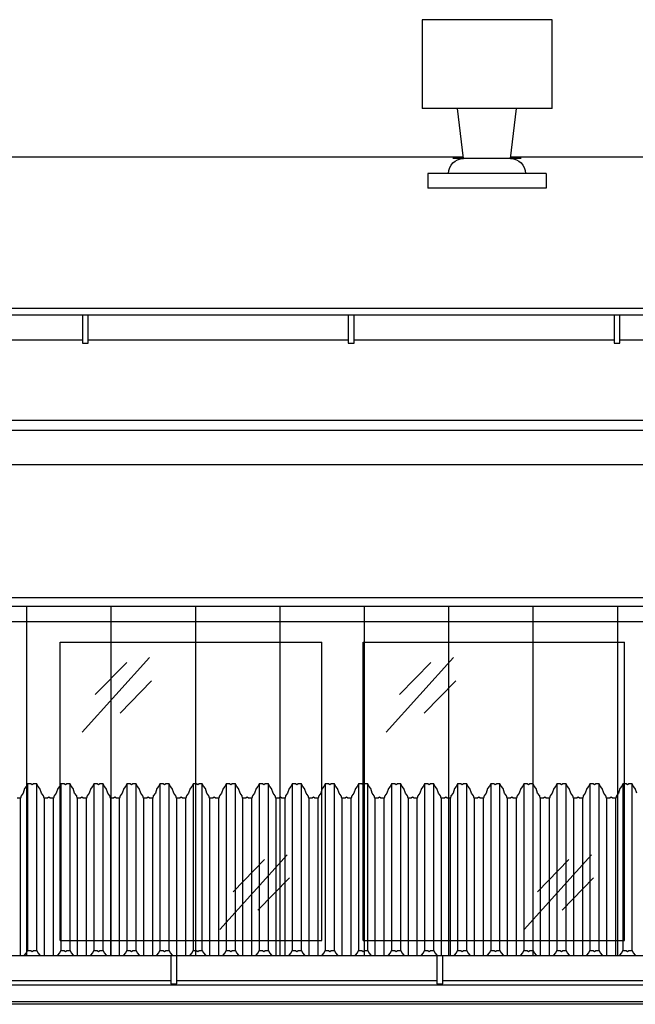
# Model space of a CAD drawing. Header units: millimetres. Extents: x 59331 to 112314, y -16110 to 34390.
# Tile 14 of 198: x 62444 to 62652, y -2169 to -1836. Entities that reach past the tile are written whole.
import ezdxf

# ---------------------------------------------------------------- set-up
doc = ezdxf.new("R2010")
doc.units = ezdxf.units.MM
doc.set_wipeout_variables(frame=1)
for name, color, linetype in [('_HSA_STOLARKA_ZEWNĘTRZNA', 132, 'Continuous'), ('_HSA_WIDOKOWE', 1, 'Continuous'), ('_HSA_WIDOKOWE_CIENKIE', 8, 'Continuous'), ('_HSA_ŚCIANY_CIENKIE', 2, 'Continuous'), ('_HSA_ŚCIANY_DZIAŁOWE', 6, 'Continuous')]:
    doc.layers.add(name, color=color, linetype=linetype)

# ---------------------------------------------------------------- blocks, each defined once
blk = doc.blocks.new('A$C40757a77')
blk.add_wipeout([(-3528.5, 115), (-3528.5, 0), (-3016, 0), (-3016, 115)])
for p, q in [((-3419, 7), (-3419, 108)), ((-3419, 108), (-3330.5, 108)), ((-3330.5, 7), (-3330.5, 108)), ((-3316.5, 7), (-3316.5, 108)), ((-3316.5, 108), (-3228, 108)), ((-3228, 7), (-3228, 108)), ((-3419, 7), (-3330.5, 7)), ((-3316.5, 7), (-3228, 7))]:
    blk.add_line(p, q)
at = {"ltscale": 10}
blk.add_lwpolyline([(-3528.5, 115), (-3016, 115), (-3016, 0), (-3528.5, 0)], close=True, dxfattribs=at)
at = {"layer": '_HSA_WIDOKOWE_CIENKIE', "color": 9}
for points in [[(-3411.63, 77.51), (-3388.83, 102.73)], [(-3407.15, 90.23), (-3396.52, 101.14)], [(-3308.63, 77.51), (-3285.83, 102.73)], [(-3304.15, 90.23), (-3293.52, 101.14)], [(-3398.76, 83.99), (-3388.13, 94.9)], [(-3295.76, 83.99), (-3285.13, 94.9)], [(-3364.95, 10.79), (-3342.14, 36.01)], [(-3360.47, 23.51), (-3349.84, 34.42)], [(-3261.95, 10.79), (-3239.14, 36.01)], [(-3257.47, 23.51), (-3246.84, 34.42)], [(-3352.07, 17.27), (-3341.44, 28.18)], [(-3249.07, 17.27), (-3238.44, 28.18)]]:
    blk.add_lwpolyline(points, dxfattribs=at)
blk = doc.blocks.new('A$Cd050fd5c')
at = {"transparency": 33554687}
h = blk.add_hatch(dxfattribs=at)
h.set_pattern_fill('ANSI31', color=256, scale=9, angle=45)
h.set_pattern_definition([(90, (-65884.325, 19154.596), (-28.575, 0), [])])
h.paths.add_polyline_path([(-3, -3), (-5398, -3), (-5398, -128), (-3, -128)])
for points in [[(0, 0), (-5401, 0), (-5401, -131), (0, -131)], [(-3, -3), (-5398, -3), (-5398, -128), (-3, -128)]]:
    blk.add_lwpolyline(points, close=True)
blk = doc.blocks.new('*U119')
blk.add_wipeout([(0, 8.5), (0, 0), (10264, 0), (10264, 8.5)])
for p, q in [((10264, 8.5), (0, 8.5)), ((10264, 0), (0, 0))]:
    blk.add_line(p, q)
for points in [[(1989.47, -1), (1991.47, -1), (1991.47, 8.5), (1989.47, 8.5)], [(2079.47, -1), (2081.47, -1), (2081.47, 8.5), (2079.47, 8.5)], [(2169.47, -1), (2171.47, -1), (2171.47, 8.5), (2169.47, 8.5)]]:
    blk.add_wipeout(points)
for points in [[(1989.47, -1), (1991.47, -1), (1991.47, 8.5), (1989.47, 8.5)], [(2079.47, -1), (2081.47, -1), (2081.47, 8.5), (2079.47, 8.5)], [(2169.47, -1), (2171.47, -1), (2171.47, 8.5), (2169.47, 8.5)]]:
    blk.add_lwpolyline(points, close=True)
blk = doc.blocks.new('DASZEK')
at = {"color": 7, "true_color": 0xfffffe, "transparency": 33554687}
blk.add_line((2029.12, 63.41), (2029.12, 7.03), dxfattribs=at)
for points in [[(2218.6, 65.07), (2218.07, 66.6), (2217.39, 67.44), (2217.04, 68.18), (2215.92, 68.18), (2215.47, 67.88), (2215.01, 68.18), (2213.89, 68.18), (2213.55, 67.44), (2212.87, 66.6), (2212.34, 65.07), (2211.65, 64.11), (2211.44, 63.41), (2210.33, 63.41), (2209.87, 63.7), (2209.41, 63.41), (2208.3, 63.41), (2208.09, 64.11), (2207.4, 65.07), (2206.87, 66.6), (2206.19, 67.44), (2205.84, 68.18), (2204.73, 68.18), (2204.27, 67.88), (2203.81, 68.18), (2202.7, 68.18), (2202.35, 67.44), (2201.67, 66.6), (2201.14, 65.07), (2200.45, 64.11), (2200.24, 63.41), (2199.13, 63.41), (2198.67, 63.7), (2198.21, 63.41), (2197.1, 63.41), (2196.89, 64.11), (2196.2, 65.07), (2195.67, 66.6), (2194.99, 67.44), (2194.64, 68.18), (2193.53, 68.18), (2193.07, 67.88), (2192.61, 68.18), (2191.5, 68.18), (2191.15, 67.44), (2190.47, 66.6), (2189.94, 65.07), (2189.25, 64.11), (2189.04, 63.41), (2187.93, 63.41), (2187.47, 63.7), (2187.01, 63.41), (2185.9, 63.41), (2185.69, 64.11), (2185, 65.07), (2184.47, 66.6), (2183.79, 67.44), (2183.44, 68.18), (2182.33, 68.18), (2181.87, 67.88), (2181.41, 68.18), (2180.3, 68.18), (2179.95, 67.44), (2179.27, 66.6), (2178.74, 65.07), (2178.05, 64.11), (2177.84, 63.41), (2176.73, 63.41), (2176.27, 63.7), (2175.81, 63.41), (2174.7, 63.41), (2174.49, 64.11), (2173.8, 65.07), (2173.27, 66.6), (2172.59, 67.44), (2172.25, 68.18), (2171.13, 68.18), (2170.67, 67.88), (2170.22, 68.18), (2169.1, 68.18), (2168.75, 67.44), (2168.07, 66.6), (2167.54, 65.07), (2166.85, 64.11), (2166.65, 63.41), (2165.53, 63.41), (2165.07, 63.7), (2164.62, 63.41), (2163.5, 63.41), (2163.3, 64.11), (2162.61, 65.07), (2162.08, 66.6), (2161.4, 67.44), (2161.05, 68.18), (2159.93, 68.18), (2159.48, 67.88), (2159.02, 68.18), (2157.9, 68.18), (2157.55, 67.44), (2156.87, 66.6), (2156.34, 65.07), (2155.65, 64.11), (2155.45, 63.41), (2154.33, 63.41), (2153.88, 63.7), (2153.42, 63.41), (2152.3, 63.41), (2152.1, 64.11), (2151.41, 65.07), (2150.88, 66.6), (2150.2, 67.44), (2149.85, 68.18), (2148.73, 68.18), (2148.28, 67.88), (2147.82, 68.18), (2146.7, 68.18), (2146.36, 67.44), (2145.68, 66.6), (2145.15, 65.07), (2144.46, 64.11), (2144.25, 63.41), (2143.14, 63.41), (2142.68, 63.7), (2142.22, 63.41), (2141.11, 63.41), (2140.9, 64.11), (2140.21, 65.07), (2139.68, 66.6), (2139, 67.44), (2138.65, 68.18), (2137.54, 68.18), (2137.08, 67.88), (2136.62, 68.18), (2135.51, 68.18), (2135.16, 67.44), (2134.48, 66.6), (2133.95, 65.07), (2133.26, 64.11), (2133.05, 63.41), (2131.94, 63.41), (2131.48, 63.7), (2131.02, 63.41), (2129.91, 63.41), (2129.7, 64.11), (2129.01, 65.07), (2128.48, 66.6), (2127.8, 67.44), (2127.45, 68.18), (2126.34, 68.18), (2125.88, 67.88), (2125.42, 68.18), (2124.31, 68.18), (2123.96, 67.44), (2123.28, 66.6), (2122.75, 65.07), (2122.06, 64.11), (2121.85, 63.41), (2120.74, 63.41), (2120.28, 63.7), (2119.82, 63.41), (2118.71, 63.41), (2118.5, 64.11), (2117.81, 65.07), (2117.28, 66.6), (2116.6, 67.44), (2116.25, 68.18), (2115.14, 68.18), (2114.68, 67.88), (2114.22, 68.18), (2113.11, 68.18), (2112.76, 67.44), (2112.08, 66.6), (2111.55, 65.07), (2110.86, 64.11), (2110.65, 63.41), (2109.54, 63.41), (2109.08, 63.7), (2108.62, 63.41), (2107.51, 63.41), (2107.3, 64.11), (2106.61, 65.07), (2106.08, 66.6), (2105.4, 67.44), (2105.06, 68.18), (2103.94, 68.18), (2103.48, 67.88), (2103.03, 68.18), (2101.91, 68.18), (2101.56, 67.44), (2100.88, 66.6), (2100.35, 65.07), (2099.66, 64.11), (2099.46, 63.41), (2098.34, 63.41), (2097.88, 63.7), (2097.43, 63.41), (2096.31, 63.41), (2096.11, 64.11), (2095.42, 65.07), (2094.89, 66.6), (2094.21, 67.44), (2093.86, 68.18), (2092.74, 68.18), (2092.29, 67.88), (2091.83, 68.18), (2090.71, 68.18), (2090.36, 67.44), (2089.68, 66.6), (2089.15, 65.07), (2088.46, 64.11), (2088.26, 63.41), (2087.14, 63.41), (2086.69, 63.7), (2086.23, 63.41), (2085.11, 63.41), (2084.91, 64.11), (2084.22, 65.07), (2083.69, 66.6), (2083.01, 67.44), (2082.66, 68.18), (2081.54, 68.18), (2081.09, 67.88), (2080.63, 68.18), (2079.51, 68.18), (2079.17, 67.44), (2078.49, 66.6), (2077.96, 65.07), (2077.27, 64.11), (2077.06, 63.41), (2075.95, 63.41), (2075.49, 63.7), (2075.03, 63.41), (2073.92, 63.41), (2073.71, 64.11), (2073.02, 65.07), (2072.49, 66.6), (2071.81, 67.44), (2071.46, 68.18), (2070.35, 68.18), (2069.89, 67.88), (2069.43, 68.18), (2068.32, 68.18), (2067.97, 67.44), (2067.29, 66.6), (2066.76, 65.07), (2066.07, 64.11), (2065.86, 63.41), (2064.75, 63.41), (2064.29, 63.7), (2063.83, 63.41), (2062.72, 63.41), (2062.51, 64.11), (2061.82, 65.07), (2061.29, 66.6), (2060.61, 67.44), (2060.26, 68.18), (2059.15, 68.18), (2058.69, 67.88), (2058.23, 68.18), (2057.12, 68.18), (2056.77, 67.44), (2056.09, 66.6), (2055.56, 65.07), (2054.87, 64.11), (2054.66, 63.41), (2053.55, 63.41), (2053.09, 63.7), (2052.63, 63.41), (2051.52, 63.41), (2051.31, 64.11), (2050.62, 65.07), (2050.09, 66.6), (2049.41, 67.44), (2049.06, 68.18), (2047.95, 68.18), (2047.49, 67.88), (2047.03, 68.18), (2045.92, 68.18), (2045.57, 67.44), (2044.89, 66.6), (2044.36, 65.07), (2043.67, 64.11), (2043.46, 63.41), (2042.35, 63.41), (2041.89, 63.7), (2041.43, 63.41), (2040.32, 63.41), (2040.11, 64.11), (2039.42, 65.07), (2038.89, 66.6), (2038.21, 67.44), (2037.87, 68.18), (2036.75, 68.18), (2036.29, 67.88), (2035.84, 68.18), (2034.72, 68.18), (2034.37, 67.44), (2033.69, 66.6), (2033.16, 65.07), (2032.47, 64.11), (2032.27, 63.41), (2031.15, 63.41), (2030.69, 63.7), (2030.24, 63.41), (2029.12, 63.41), (2028.92, 64.11), (2028.23, 65.07), (2027.7, 66.6), (2027.02, 67.44), (2026.67, 68.18), (2025.55, 68.18), (2025.1, 67.88), (2024.64, 68.18), (2023.52, 68.18), (2023.17, 67.44), (2022.49, 66.6), (2021.96, 65.07), (2021.27, 64.11), (2021.07, 63.41), (2019.95, 63.41), (2019.5, 63.7), (2019.04, 63.41), (2017.92, 63.41), (2017.72, 64.11), (2017.03, 65.07), (2016.5, 66.6), (2015.82, 67.44), (2015.47, 68.18), (2014.35, 68.18), (2013.9, 67.88), (2013.44, 68.18), (2012.32, 68.18), (2011.98, 67.44), (2011.3, 66.6), (2010.77, 65.07), (2010.08, 64.11), (2009.87, 63.41), (2008.76, 63.41)], [(2008.76, 7.03), (2009.87, 7.03), (2010.08, 7.73), (2010.77, 8.69), (2011.3, 10.22), (2011.98, 11.06), (2012.32, 11.8), (2013.44, 11.8), (2013.9, 11.5), (2014.35, 11.8), (2015.47, 11.8), (2015.82, 11.06), (2016.5, 10.22), (2017.03, 8.69), (2017.72, 7.73), (2017.92, 7.03), (2019.04, 7.03), (2019.5, 7.32), (2019.95, 7.03), (2021.07, 7.03), (2021.27, 7.73), (2021.96, 8.69), (2022.49, 10.22), (2023.17, 11.06), (2023.52, 11.8), (2024.64, 11.8), (2025.1, 11.5), (2025.55, 11.8), (2026.67, 11.8), (2027.02, 11.06), (2027.7, 10.22), (2028.23, 8.69), (2028.92, 7.73), (2029.12, 7.03), (2030.24, 7.03), (2030.69, 7.32), (2031.15, 7.03), (2032.27, 7.03), (2032.47, 7.73), (2033.16, 8.69), (2033.69, 10.22), (2034.37, 11.06), (2034.72, 11.8), (2035.84, 11.8), (2036.29, 11.5), (2036.75, 11.8), (2037.87, 11.8), (2038.21, 11.06), (2038.89, 10.22), (2039.42, 8.69), (2040.11, 7.73), (2040.32, 7.03), (2041.43, 7.03), (2041.89, 7.32), (2042.35, 7.03), (2043.46, 7.03), (2043.67, 7.73), (2044.36, 8.69), (2044.89, 10.22), (2045.57, 11.06), (2045.92, 11.8), (2047.03, 11.8), (2047.49, 11.5), (2047.95, 11.8), (2049.06, 11.8), (2049.41, 11.06), (2050.09, 10.22), (2050.62, 8.69), (2051.31, 7.73), (2051.52, 7.03), (2052.63, 7.03), (2053.09, 7.32), (2053.55, 7.03), (2054.66, 7.03), (2054.87, 7.73), (2055.56, 8.69), (2056.09, 10.22), (2056.77, 11.06), (2057.12, 11.8), (2058.23, 11.8), (2058.69, 11.5), (2059.15, 11.8), (2060.26, 11.8), (2060.61, 11.06), (2061.29, 10.22), (2061.82, 8.69), (2062.51, 7.73), (2062.72, 7.03), (2063.83, 7.03), (2064.29, 7.32), (2064.75, 7.03), (2065.86, 7.03), (2066.07, 7.73), (2066.76, 8.69), (2067.29, 10.22), (2067.97, 11.06), (2068.32, 11.8), (2069.43, 11.8), (2069.89, 11.5), (2070.35, 11.8), (2071.46, 11.8), (2071.81, 11.06), (2072.49, 10.22), (2073.02, 8.69), (2073.71, 7.73), (2073.92, 7.03), (2075.03, 7.03), (2075.49, 7.32), (2075.95, 7.03), (2077.06, 7.03), (2077.27, 7.73), (2077.96, 8.69), (2078.49, 10.22), (2079.17, 11.06), (2079.51, 11.8), (2080.63, 11.8), (2081.09, 11.5), (2081.54, 11.8), (2082.66, 11.8), (2083.01, 11.06), (2083.69, 10.22), (2084.22, 8.69), (2084.91, 7.73), (2085.11, 7.03), (2086.23, 7.03), (2086.69, 7.32), (2087.14, 7.03), (2088.26, 7.03), (2088.46, 7.73), (2089.15, 8.69), (2089.68, 10.22), (2090.36, 11.06), (2090.71, 11.8), (2091.83, 11.8), (2092.29, 11.5), (2092.74, 11.8), (2093.86, 11.8), (2094.21, 11.06), (2094.89, 10.22), (2095.42, 8.69), (2096.11, 7.73), (2096.31, 7.03), (2097.43, 7.03), (2097.88, 7.32), (2098.34, 7.03), (2099.46, 7.03), (2099.66, 7.73), (2100.35, 8.69), (2100.88, 10.22), (2101.56, 11.06), (2101.91, 11.8), (2103.03, 11.8), (2103.48, 11.5), (2103.94, 11.8), (2105.06, 11.8), (2105.4, 11.06), (2106.08, 10.22), (2106.61, 8.69), (2107.3, 7.73), (2107.51, 7.03), (2108.62, 7.03), (2109.08, 7.32), (2109.54, 7.03), (2110.65, 7.03), (2110.86, 7.73), (2111.55, 8.69), (2112.08, 10.22), (2112.76, 11.06), (2113.11, 11.8), (2114.22, 11.8), (2114.68, 11.5), (2115.14, 11.8), (2116.25, 11.8), (2116.6, 11.06), (2117.28, 10.22), (2117.81, 8.69), (2118.5, 7.73), (2118.71, 7.03), (2119.82, 7.03), (2120.28, 7.32), (2120.74, 7.03), (2121.85, 7.03), (2122.06, 7.73), (2122.75, 8.69), (2123.28, 10.22), (2123.96, 11.06), (2124.31, 11.8), (2125.42, 11.8), (2125.88, 11.5), (2126.34, 11.8), (2127.45, 11.8), (2127.8, 11.06), (2128.48, 10.22), (2129.01, 8.69), (2129.7, 7.73), (2129.91, 7.03), (2131.02, 7.03), (2131.48, 7.32), (2131.94, 7.03), (2133.05, 7.03), (2133.26, 7.73), (2133.95, 8.69), (2134.48, 10.22), (2135.16, 11.06), (2135.51, 11.8), (2136.62, 11.8), (2137.08, 11.5), (2137.54, 11.8), (2138.65, 11.8), (2139, 11.06), (2139.68, 10.22), (2140.21, 8.69), (2140.9, 7.73), (2141.11, 7.03), (2142.22, 7.03), (2142.68, 7.32), (2143.14, 7.03), (2144.25, 7.03), (2144.46, 7.73), (2145.15, 8.69), (2145.68, 10.22), (2146.36, 11.06), (2146.7, 11.8), (2147.82, 11.8), (2148.28, 11.5), (2148.73, 11.8), (2149.85, 11.8), (2150.2, 11.06), (2150.88, 10.22), (2151.41, 8.69), (2152.1, 7.73), (2152.3, 7.03), (2153.42, 7.03), (2153.88, 7.32), (2154.33, 7.03), (2155.45, 7.03), (2155.65, 7.73), (2156.34, 8.69), (2156.87, 10.22), (2157.55, 11.06), (2157.9, 11.8), (2159.02, 11.8), (2159.48, 11.5), (2159.93, 11.8), (2161.05, 11.8), (2161.4, 11.06), (2162.08, 10.22), (2162.61, 8.69), (2163.3, 7.73), (2163.5, 7.03), (2164.62, 7.03), (2165.07, 7.32), (2165.53, 7.03), (2166.65, 7.03), (2166.85, 7.73), (2167.54, 8.69), (2168.07, 10.22), (2168.75, 11.06), (2169.1, 11.8), (2170.22, 11.8), (2170.67, 11.5), (2171.13, 11.8), (2172.25, 11.8), (2172.59, 11.06), (2173.27, 10.22), (2173.8, 8.69), (2174.49, 7.73), (2174.7, 7.03), (2175.81, 7.03), (2176.27, 7.32), (2176.73, 7.03), (2177.84, 7.03), (2178.05, 7.73), (2178.74, 8.69), (2179.27, 10.22), (2179.95, 11.06), (2180.3, 11.8), (2181.41, 11.8), (2181.87, 11.5), (2182.33, 11.8), (2183.44, 11.8), (2183.79, 11.06), (2184.47, 10.22), (2185, 8.69), (2185.69, 7.73), (2185.9, 7.03), (2187.01, 7.03), (2187.47, 7.32), (2187.93, 7.03), (2189.04, 7.03), (2189.25, 7.73), (2189.94, 8.69), (2190.47, 10.22), (2191.15, 11.06), (2191.5, 11.8), (2192.61, 11.8), (2193.07, 11.5), (2193.53, 11.8), (2194.64, 11.8), (2194.99, 11.06), (2195.67, 10.22), (2196.2, 8.69), (2196.89, 7.73), (2197.1, 7.03), (2198.21, 7.03), (2198.67, 7.32), (2199.13, 7.03), (2200.24, 7.03), (2200.45, 7.73), (2201.14, 8.69), (2201.67, 10.22), (2202.35, 11.06), (2202.7, 11.8), (2203.81, 11.8), (2204.27, 11.5), (2204.73, 11.8), (2205.84, 11.8), (2206.19, 11.06), (2206.87, 10.22), (2207.4, 8.69), (2208.09, 7.73), (2208.3, 7.03), (2209.41, 7.03), (2209.87, 7.32), (2210.33, 7.03), (2211.44, 7.03), (2211.65, 7.73), (2212.34, 8.69), (2212.87, 10.22), (2213.55, 11.06), (2213.89, 11.8), (2215.01, 11.8), (2215.47, 11.5), (2215.92, 11.8), (2217.04, 11.8), (2217.39, 11.06), (2218.07, 10.22), (2218.6, 8.69)]]:
    blk.add_lwpolyline(points)
at = {"layer": '_HSA_WIDOKOWE_CIENKIE'}
for p, q in [((2012.32, 68.18), (2012.32, 11.8)), ((2015.47, 11.8), (2015.47, 68.18)), ((2023.52, 68.18), (2023.52, 11.8)), ((2026.67, 11.8), (2026.67, 68.18)), ((2034.72, 68.18), (2034.72, 11.8)), ((2037.87, 11.8), (2037.87, 68.18)), ((2045.92, 68.18), (2045.92, 11.8)), ((2049.06, 11.8), (2049.06, 68.18)), ((2057.12, 68.18), (2057.12, 11.8)), ((2060.26, 11.8), (2060.26, 68.18)), ((2068.32, 68.18), (2068.32, 11.8)), ((2071.46, 11.8), (2071.46, 68.18)), ((2079.51, 68.18), (2079.51, 11.8)), ((2082.66, 11.8), (2082.66, 68.18)), ((2090.71, 68.18), (2090.71, 11.8)), ((2093.86, 11.8), (2093.86, 68.18)), ((2101.91, 68.18), (2101.91, 11.8)), ((2105.06, 11.8), (2105.06, 68.18)), ((2113.11, 68.18), (2113.11, 11.8)), ((2116.25, 11.8), (2116.25, 68.18)), ((2124.31, 68.18), (2124.31, 11.8)), ((2127.45, 11.8), (2127.45, 68.18)), ((2135.51, 68.18), (2135.51, 11.8)), ((2138.65, 11.8), (2138.65, 68.18)), ((2146.7, 68.18), (2146.7, 11.8)), ((2149.85, 11.8), (2149.85, 68.18)), ((2157.9, 68.18), (2157.9, 11.8)), ((2161.05, 11.8), (2161.05, 68.18)), ((2169.1, 68.18), (2169.1, 11.8)), ((2172.25, 11.8), (2172.25, 68.18)), ((2180.3, 68.18), (2180.3, 11.8)), ((2183.44, 11.8), (2183.44, 68.18)), ((2191.5, 68.18), (2191.5, 11.8)), ((2194.64, 11.8), (2194.64, 68.18)), ((2202.7, 68.18), (2202.7, 11.8)), ((2205.84, 11.8), (2205.84, 68.18)), ((2213.89, 68.18), (2213.89, 11.8)), ((2217.04, 11.8), (2217.04, 68.18)), ((2009.87, 7.03), (2009.87, 63.41)), ((2017.92, 63.41), (2017.92, 7.03)), ((2021.07, 7.03), (2021.07, 63.41)), ((2029.12, 63.41), (2029.12, 7.03)), ((2032.27, 7.03), (2032.27, 63.41)), ((2040.32, 63.41), (2040.32, 7.03)), ((2043.46, 7.03), (2043.46, 63.41)), ((2051.52, 63.41), (2051.52, 7.03)), ((2054.66, 7.03), (2054.66, 63.41)), ((2062.72, 63.41), (2062.72, 7.03)), ((2065.86, 7.03), (2065.86, 63.41)), ((2073.92, 63.41), (2073.92, 7.03)), ((2077.06, 7.03), (2077.06, 63.41)), ((2085.11, 63.41), (2085.11, 7.03)), ((2088.26, 7.03), (2088.26, 63.41)), ((2096.31, 63.41), (2096.31, 7.03)), ((2099.46, 7.03), (2099.46, 63.41)), ((2107.51, 63.41), (2107.51, 7.03)), ((2110.65, 7.03), (2110.65, 63.41)), ((2118.71, 63.41), (2118.71, 7.03)), ((2121.85, 7.03), (2121.85, 63.41)), ((2129.91, 63.41), (2129.91, 7.03)), ((2133.05, 7.03), (2133.05, 63.41)), ((2141.11, 63.41), (2141.11, 7.03)), ((2144.25, 7.03), (2144.25, 63.41)), ((2152.3, 63.41), (2152.3, 7.03)), ((2155.45, 7.03), (2155.45, 63.41)), ((2163.5, 63.41), (2163.5, 7.03)), ((2166.65, 7.03), (2166.65, 63.41)), ((2174.7, 63.41), (2174.7, 7.03)), ((2177.84, 7.03), (2177.84, 63.41)), ((2185.9, 63.41), (2185.9, 7.03)), ((2189.04, 7.03), (2189.04, 63.41)), ((2197.1, 63.41), (2197.1, 7.03)), ((2200.24, 7.03), (2200.24, 63.41)), ((2208.3, 63.41), (2208.3, 7.03)), ((2211.44, 7.03), (2211.44, 63.41))]:
    blk.add_line(p, q, dxfattribs=at)
blk = doc.blocks.new('A$Ce0e96bf1')
blk.add_wipeout([(-40, 0), (0, 0), (0, 5), (-7, 5), (-7.01, 5.23), (-7.03, 5.56), (-7.1, 5.99), (-7.18, 6.33), (-7.29, 6.68), (-7.54, 7.26), (-7.74, 7.62), (-8, 8.01), (-8.23, 8.28), (-8.46, 8.54), (-8.73, 8.78), (-8.99, 9), (-9.33, 9.23), (-9.58, 9.38), (-9.94, 9.56), (-10.25, 9.69), (-10.68, 9.82), (-11.05, 9.91), (-11.35, 9.96), (-11.64, 9.99), (-12, 10), (-10, 27), (2, 27), (2, 57), (-42, 57), (-42, 27), (-30, 27), (-28, 10), (-28.21, 10), (-28.9, 9.92), (-29.15, 9.87), (-29.48, 9.77), (-29.81, 9.66), (-30.14, 9.52), (-30.38, 9.4), (-30.86, 9.1), (-31.1, 8.92), (-31.62, 8.44), (-31.76, 8.29), (-32.01, 7.99), (-32.16, 7.77), (-32.36, 7.45), (-32.5, 7.18), (-32.58, 7), (-32.71, 6.67), (-32.79, 6.44), (-32.89, 6.05), (-32.94, 5.8), (-32.98, 5.49), (-32.99, 5.25), (-32.99, 5), (-40, 5)])
for p, q in [((-42, 57), (2, 57)), ((-42, 27), (-42, 57)), ((2, 57), (2, 27)), ((-42, 27), (2, 27)), ((-28, 10), (-30, 27)), ((-12, 10), (-10, 27)), ((-31.54, 10), (-8.46, 10)), ((-40, 5), (0, 5)), ((-40, 5), (-40, 0)), ((0, 5), (0, 0)), ((-40, 0), (0, 0))]:
    blk.add_line(p, q)
for centre, start, end in [((-28, 5), 90, 180), ((-12, 5), 0, 90)]:
    blk.add_arc(centre, 5, start, end)
blk = doc.blocks.new('*U345')
blk.add_wipeout([(0, 8.5), (0, 0), (10234, 0), (10234, 8.5)])
for p, q in [((10234, 8.5), (0, 8.5)), ((10234, 0), (0, 0))]:
    blk.add_line(p, q)
for points in [[(1989.47, -1), (1991.47, -1), (1991.47, 8.5), (1989.47, 8.5)], [(2079.47, -1), (2081.47, -1), (2081.47, 8.5), (2079.47, 8.5)]]:
    blk.add_wipeout(points)
for points in [[(1989.47, -1), (1991.47, -1), (1991.47, 8.5), (1989.47, 8.5)], [(2079.47, -1), (2081.47, -1), (2081.47, 8.5), (2079.47, 8.5)]]:
    blk.add_lwpolyline(points, close=True)

msp = doc.modelspace()

# ---------------------------------------------------------------- linework, layer by layer
at = {"layer": '_HSA_WIDOKOWE_CIENKIE', "ltscale": 10}
msp.add_line((70765.83, -1882.61), (60475.33, -1882.61), dxfattribs=at)
at = {"layer": '_HSA_WIDOKOWE_CIENKIE'}
for p, q in [((70739.33, -2168.4), (60505.33, -2168.4)), ((70739.33, -2169.25), (60505.33, -2169.25))]:
    msp.add_line(p, q, dxfattribs=at)
at = {"layer": '_HSA_ŚCIANY_CIENKIE', "ltscale": 10}
for p, q in [((70739.33, -1933.82), (60475.33, -1933.82)), ((70739.33, -1971.69), (60475.33, -1971.69))]:
    msp.add_line(p, q, dxfattribs=at)
at = {"layer": '_HSA_ŚCIANY_DZIAŁOWE', "ltscale": 10}
for p, q in [((70739.33, -1975.14), (60475.33, -1975.14)), ((70739.33, -1986.69), (60475.33, -1986.69))]:
    msp.add_line(p, q, dxfattribs=at)

# ---------------------------------------------------------------- block references
at = {"layer": '_HSA_STOLARKA_ZEWNĘTRZNA', "ltscale": 10}
msp.add_blockref('A$C40757a77', (65876.33, -2154.69), dxfattribs=at)
at = {"layer": '_HSA_WIDOKOWE'}
msp.add_blockref('*U119', (60475.33, -1944.56), dxfattribs=at)

# ---------------------------------------------------------------- next in the draw order: block references
at = {"layer": '_HSA_WIDOKOWE', "ltscale": 10}
msp.add_blockref('DASZEK', (60433.95, -2162.86), dxfattribs=at)
at = {"layer": '_HSA_WIDOKOWE_CIENKIE', "ltscale": 10, "xscale": -1}
msp.add_blockref('A$Ce0e96bf1', (62581.81, -1893.11), dxfattribs=at)
at = {"layer": '_HSA_WIDOKOWE_CIENKIE'}
msp.add_blockref('A$Cd050fd5c', (65898.33, -2031.69), dxfattribs=at)

# ---------------------------------------------------------------- next in the draw order: block references
at = {"layer": '_HSA_WIDOKOWE'}
msp.add_blockref('*U345', (60505.33, -2161.31), dxfattribs=at)

doc.saveas('drawing.dxf')
